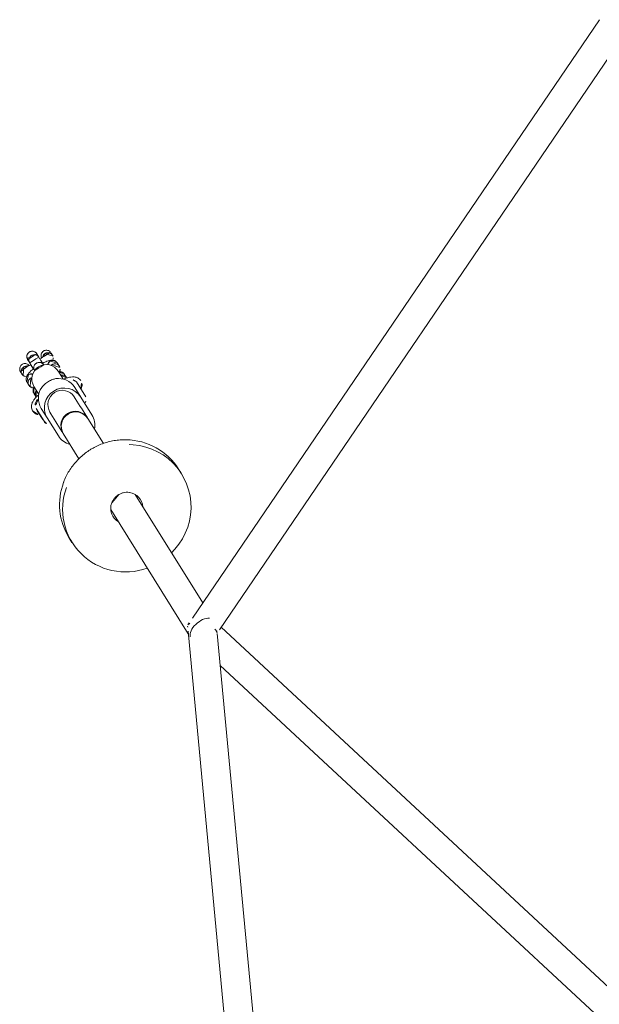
# Model space of a CAD drawing. Extents: x 5459245 to 5462690, y 5971016 to 5972523.
# Tile 103 of 136: x 5462452.841 to 5462453.164, y 5972211.743 to 5972212.29. Entities that reach past the tile are written whole.
import ezdxf

# ---------------------------------------------------------------- set-up
doc = ezdxf.new("R2010")
doc.units = 0
doc.layers.add('A_MAŁA ARCHITEKTURA', color=195, linetype='CONTINUOUS', lineweight=9)

# ---------------------------------------------------------------- blocks, each defined once
blk = doc.blocks.new('A$C43995eb0')
at = {"layer": 'A_MAŁA ARCHITEKTURA', "linetype": 'Continuous'}
for p, q in [((2913.06, 1049.05), (2830.82, 758.79)), ((2850.06, 768.02), (2928.45, 1044.69)), ((3224.42, 1006.17), (2834.96, 758.41)), ((2841.27, 743.46), (3233.01, 992.67)), ((2832.54, 758.58), (2437.89, 808.14)), ((2434.32, 792.46), (2833.7, 742.31)), ((2823.47, 743.59), (2786.88, 682.62)), ((2800.6, 674.39), (2842.53, 744.26)), ((2836.86, 741.91), (2838.15, 741.75)), ((2838.81, 741.9), (2839.38, 742.26)), ((2764.99, 700.45), (2763.38, 697.77)), ((2787.6, 683.81), (2786.96, 683.38)), ((2825.03, 660.78), (2826.64, 663.47)), ((2769.71, 654), (2761.25, 639.9)), ((2758.48, 641.1), (2752.44, 631.04)), ((2774.97, 631.66), (2783.43, 645.77)), ((2760.49, 638.64), (2757.82, 634.17)), ((2761.03, 639.54), (2760.49, 638.64)), ((2760.49, 638.64), (2761.03, 639.54)), ((2761.25, 639.9), (2761.03, 639.54)), ((2745.94, 625), (2751.09, 633.58)), ((2752.44, 631.04), (2749.22, 625.67)), ((2751.13, 633.49), (2751.09, 633.58)), ((2757.22, 633.19), (2754.54, 628.72)), ((2757.82, 634.17), (2757.22, 633.19)), ((2757.22, 633.19), (2757.82, 634.17)), ((2771.3, 619.72), (2777.34, 629.79)), ((2771.54, 625.94), (2774.21, 630.41)), ((2774.21, 630.41), (2774.75, 631.31)), ((2774.21, 630.41), (2774.75, 631.31)), ((2774.75, 631.31), (2774.97, 631.66)), ((2745.94, 625), (2746.04, 625)), ((2754.54, 628.72), (2754, 627.82)), ((2768.26, 620.49), (2770.94, 624.95)), ((2770.94, 624.95), (2771.54, 625.94)), ((2770.94, 624.95), (2771.54, 625.94)), ((2746.38, 618.99), (2745.22, 617.05)), ((2767.72, 619.59), (2768.26, 620.49)), ((2771.3, 619.72), (2768.08, 614.35)), ((2773.73, 618.98), (2769.48, 611.89)), ((2747.84, 617.55), (2745.39, 613.46)), ((2747.99, 617.8), (2747.84, 617.55)), ((2770.2, 612.96), (2773.13, 617.84)), ((2773.13, 617.84), (2773.1, 617.93)), ((2742.63, 612.73), (2741.46, 610.79)), ((2759.11, 605.23), (2761.56, 609.32)), ((2761.56, 609.32), (2761.71, 609.57)), ((2762.35, 606.77), (2763.52, 608.71)), ((2770.1, 612.94), (2770.2, 612.96)), ((2738.87, 606.47), (2738.07, 605.14)), ((2745.95, 604.68), (2745.6, 603.82)), ((2758.6, 600.51), (2759.76, 602.45)), ((2743.27, 600.21), (2742.13, 598.32)), ((2747.28, 595.23), (2748.41, 597.12)), ((2750.33, 600.74), (2751.09, 601.59)), ((2755.21, 594.86), (2756, 596.18))]:
    blk.add_line(p, q, dxfattribs=at)
at = {"layer": 'A_MAŁA ARCHITEKTURA', "linetype": 'Continuous', "flags": 128}
for points in [[(2806.59, 715.46), (2804.01, 716.22), (2800.51, 716.92), (2796.96, 717.28), (2793.4, 717.28), (2789.86, 716.94), (2786.38, 716.25), (2782.99, 715.21), (2779.74, 713.85), (2776.64, 712.17), (2773.73, 710.19), (2771.04, 707.92), (2768.6, 705.41), (2766.43, 702.65), (2764.55, 699.69), (2762.98, 696.56), (2761.74, 693.28), (2760.84, 689.89), (2760.28, 686.42), (2760.08, 682.9), (2760.23, 679.38), (2760.74, 675.88), (2761.59, 672.44), (2762.79, 669.1), (2763.72, 667.04)], [(2801.24, 674.81), (2801.26, 674.96), (2801.32, 675.58)]]:
    blk.add_lwpolyline(points, dxfattribs=at)
at = {"layer": 'A_MAŁA ARCHITEKTURA', "linetype": 'Continuous'}
for centre, radius, start, end in [((2796.64, 681.54), 34.94, 276.7666, 47.3484), ((2793.46, 679.89), 34.99, 149.2657, 206.3567), ((2795.55, 682.12), 8.68, 121.3528, 199.2901), ((2796.08, 681.8), 8.68, 275.7605, 356.7378), ((2795.18, 678.81), 34.87, 276.5366, 328.8772), ((2767.59, 635.61), 10.64, 104.9374, 148.9112), ((2767.96, 635.54), 8, 150.01, 328.0625), ((2768.18, 635.9), 7.99, 150.0436, 269.5265), ((2768.18, 635.9), 8, 150.01, 328.0625), ((2768.19, 635.24), 10.65, 329.1835, 13.1129), ((2761.97, 625.54), 11, 150.032, 328.0405), ((2753.95, 630.85), 3.86, 80.2732, 136.8654), ((2768.3, 635.71), 7.8, 268.5904, 328.7806), ((2749.7, 623.76), 3.87, 161.207, 239.1116), ((2758.46, 620.19), 10.75, 149.3428, 215.1988), ((2760.93, 623.82), 8, 150.0234, 328.0491), ((2770.42, 620.97), 3.86, 329.0362, 37.7993), ((2752.25, 609.34), 8, 149.0362, 329.0362), ((2758.89, 619.93), 10.75, 262.8737, 328.7297), ((2766.16, 613.88), 3.87, 238.9609, 329.0362)]:
    blk.add_arc(centre, radius, start, end, dxfattribs=at)
for major_axis, ratio, start_param, end_param in [((-1.85, 8.24), 0.334314, 0.119851, 0.938405), ((-1.85, 8.24), 0.334314, 0.494729, 0.938405), ((-1.85, 8.24), 0.334314, 0.119851, 0.494729), ((7.39, -3.2), 0.551782, 3.668665, 6.040893), ((7.39, -3.2), 0.551782, 3.668665, 4.855001), ((7.39, -3.2), 0.551782, 4.855001, 6.040893), ((-1.85, 8.24), 0.334314, 2.652377, 3.261444), ((-1.85, 8.24), 0.334314, 2.652377, 3.261444)]:
    blk.add_ellipse((2836.64, 750), major_axis=major_axis, ratio=ratio, start_param=start_param, end_param=end_param, dxfattribs=at)
for points, knots in [([(2790.93, 674.69), (2790.71, 674.85), (2790.04, 675.32), (2789.03, 676.3), (2788.08, 677.67), (2787.52, 678.7), (2787.38, 679.26), (2787.37, 679.3)], [0, 0, 0, 0, 0.135014, 0.417343, 0.699997, 0.982821, 1, 1, 1, 1]), ([(2796.98, 673.22), (2796.59, 673.18), (2795.63, 673.08), (2794.11, 673.3), (2792.53, 673.78), (2791.49, 674.32), (2790.99, 674.65), (2790.93, 674.69)], [0, 0, 0, 0, 0.190286, 0.454382, 0.718109, 0.967661, 1, 1, 1, 1]), ([(2762.12, 664.32), (2762.24, 664.06), (2762.82, 662.78), (2764.14, 660.62), (2766.07, 657.87), (2768.27, 655.32), (2770.7, 652.98), (2772.84, 651.25), (2774.18, 650.33), (2774.59, 650.05)], [0, 0, 0, 0, 0.045241, 0.220606, 0.395997, 0.571412, 0.746848, 0.922302, 1, 1, 1, 1]), ([(2774.59, 650.05), (2775.1, 649.72), (2776.55, 648.78), (2779.07, 647.44), (2782.18, 646.11), (2785.39, 645.09), (2788.68, 644.36), (2792.02, 643.93), (2795.37, 643.85), (2797.75, 643.93), (2798.97, 644.12), (2799.1, 644.15)], [0, 0, 0, 0, 0.070514, 0.20109, 0.331702, 0.462312, 0.592917, 0.723515, 0.854101, 0.984673, 1, 1, 1, 1]), ([(2744.26, 626.86), (2744, 626.17), (2743.52, 624.9), (2744, 622.81), (2744.95, 621.09), (2746.14, 619.71), (2747.11, 618.74), (2747.81, 618.17), (2747.97, 618.04)], [0, 0, 0, 0, 0.240519, 0.443208, 0.608485, 0.774062, 0.947888, 1, 1, 1, 1]), ([(2748.42, 629.14), (2747.94, 629.13), (2747.12, 629.12), (2745.43, 628.37), (2744.71, 627.45), (2744.26, 626.87)], [0, 0, 0, 0, 0.335549, 0.579477, 1, 1, 1, 1]), ([(2746.68, 615.61), (2746.54, 615.77), (2746.19, 616.19), (2745.95, 617.06), (2745.97, 618.07), (2746.25, 618.83), (2746.53, 619.19), (2746.61, 619.3)], [0, 0, 0, 0, 0.155327, 0.404055, 0.652741, 0.90138, 1, 1, 1, 1]), ([(2743.67, 608.64), (2743.66, 608.65), (2743.64, 608.66), (2743.58, 608.69), (2743.41, 608.81), (2742.99, 609.15), (2742.49, 609.83), (2742.18, 610.8), (2742.21, 611.81), (2742.52, 612.58), (2742.9, 613.15), (2743.18, 613.35), (2743.32, 613.46)], [0, 0, 0, 0, 0.007004, 0.012304, 0.033511, 0.118602, 0.290565, 0.465918, 0.64124, 0.816529, 0.903218, 1, 1, 1, 1]), ([(2745.13, 614.16), (2745.03, 614.16), (2744.57, 614.16), (2743.92, 613.91), (2743.47, 613.6), (2743.23, 613.44)], [0, 0, 0, 0, 0.1142362, 0.5422741, 1, 1, 1, 1]), ([(2745.52, 613.68), (2745.52, 613.69), (2745.26, 613.91), (2744.97, 614.56), (2744.75, 615.53), (2744.9, 616.36), (2745.1, 616.86), (2745.21, 617.02), (2745.23, 617.06)], [0, 0, 0, 0, 0.006506, 0.281173, 0.555807, 0.830388, 0.966176, 1, 1, 1, 1]), ([(2744.88, 616.18), (2744.84, 615.79), (2744.77, 614.98), (2745.05, 614.06), (2745.39, 613.57), (2745.45, 613.48)], [0, 0, 0, 0, 0.434533, 0.898875, 1, 1, 1, 1]), ([(2757.56, 609.27), (2756.8, 609.47), (2755.28, 609.87), (2752.9, 611.09), (2750.99, 612.57), (2750.07, 613.57), (2749.68, 614)], [0, 0, 0, 0, 0.266006, 0.531719, 0.802227, 1, 1, 1, 1]), ([(2771.47, 610.55), (2771.77, 611.22), (2772.24, 612.28), (2772.11, 614.12), (2771.73, 614.86), (2771.51, 615.28)], [0, 0, 0, 0, 0.4205226, 0.6644511, 1, 1, 1, 1]), ([(2741.37, 607.89), (2741.28, 607.9), (2740.82, 607.9), (2740.16, 607.65), (2739.71, 607.34), (2739.48, 607.18)], [0, 0, 0, 0, 0.114236, 0.542274, 1, 1, 1, 1]), ([(2741.12, 609.92), (2741.08, 609.53), (2741, 608.71), (2741.45, 607.48), (2742.25, 606.3), (2743.23, 605.28), (2744.24, 604.4), (2745.01, 603.81), (2745.43, 603.51), (2745.54, 603.43)], [0, 0, 0, 0, 0.171493, 0.35475, 0.535222, 0.70431, 0.844724, 0.95941, 1, 1, 1, 1]), ([(2742.54, 606.76), (2742.53, 606.77), (2742.23, 606.95), (2741.7, 607.4), (2741.19, 608.28), (2741, 609.28), (2741.14, 610.1), (2741.34, 610.6), (2741.45, 610.76), (2741.48, 610.8)], [0, 0, 0, 0, 0.008575, 0.223306, 0.438036, 0.652739, 0.867401, 0.973557, 1, 1, 1, 1]), ([(2743.67, 608.64), (2743.68, 608.63), (2743.7, 608.62), (2743.76, 608.59), (2743.94, 608.49), (2744.18, 608.36), (2744.4, 608.33), (2744.45, 608.33)], [0, 0, 0, 0, 0.047238, 0.082991, 0.226027, 0.799963, 1, 1, 1, 1]), ([(2760.38, 607.34), (2760.38, 607.34), (2760.71, 607.22), (2761.42, 607.28), (2762.38, 607.56), (2763.06, 608.07), (2763.45, 608.59), (2763.63, 608.88), (2763.69, 609.04), (2763.69, 609.05)], [0, 0, 0, 0, 0.005868, 0.253594, 0.501291, 0.74894, 0.871409, 0.993867, 1, 1, 1, 1]), ([(2761.8, 609.72), (2762.04, 609.62), (2762.92, 609.25), (2764.27, 608.83), (2766.04, 608.43), (2768.01, 608.4), (2770.08, 608.97), (2770.98, 609.99), (2771.46, 610.54)], [0, 0, 0, 0, 0.063293, 0.235068, 0.398693, 0.562019, 0.762318, 1, 1, 1, 1]), ([(2742.97, 601.72), (2742.95, 601.69), (2742.73, 601.38), (2742.13, 600.92), (2741.15, 600.54), (2740.1, 600.53), (2739.13, 600.86), (2738.34, 601.5), (2737.81, 602.35), (2737.58, 603.34), (2737.66, 604.32), (2737.96, 604.88), (2738.1, 605.13)], [0, 0, 0, 0, 0.011545, 0.127061, 0.24233, 0.355428, 0.466005, 0.574863, 0.6835, 0.793452, 0.905702, 1, 1, 1, 1]), ([(2739.91, 602.38), (2739.9, 602.39), (2739.88, 602.4), (2739.83, 602.43), (2739.65, 602.55), (2739.24, 602.89), (2738.73, 603.57), (2738.43, 604.53), (2738.45, 605.55), (2738.76, 606.32), (2739.14, 606.89), (2739.42, 607.09), (2739.57, 607.2)], [0, 0, 0, 0, 0.007004, 0.012304, 0.033511, 0.118602, 0.290565, 0.465918, 0.64124, 0.816529, 0.903218, 1, 1, 1, 1]), ([(2739.91, 602.38), (2739.92, 602.37), (2739.95, 602.36), (2740, 602.33), (2740.19, 602.22), (2740.68, 602.01), (2741.49, 601.9), (2742.19, 601.94), (2742.48, 602.1), (2742.48, 602.11)], [0, 0, 0, 0, 0.014984, 0.026325, 0.071697, 0.253753, 0.621674, 0.99688, 1, 1, 1, 1]), ([(2742.54, 606.76), (2742.55, 606.76), (2742.86, 606.58), (2743.51, 606.35), (2744.34, 606.28), (2744.78, 606.44), (2744.91, 606.49)], [0, 0, 0, 0, 0.016369, 0.426278, 0.836188, 1, 1, 1, 1]), ([(2745.77, 604.38), (2745.48, 603.9), (2744.77, 602.71), (2744, 601.44), (2743.46, 600.53), (2743.3, 600.26), (2743.21, 600.12)], [0, 0, 0, 0, 0.2352395, 0.583133, 0.7830901, 1, 1, 1, 1]), ([(2745.89, 604.58), (2745.88, 604.57), (2745.71, 604.27), (2745.47, 603.62), (2745.45, 602.61), (2745.78, 601.64), (2746.3, 600.97), (2746.83, 600.56), (2747.27, 600.32), (2747.9, 600.1), (2748.75, 600.02), (2749.74, 600.27), (2750.51, 600.79), (2750.89, 601.26), (2751.03, 601.48), (2751.04, 601.49)], [0, 0, 0, 0, 0.004287, 0.111621, 0.218955, 0.326276, 0.433577, 0.48664, 0.539698, 0.592756, 0.700028, 0.807313, 0.914638, 0.995713, 1, 1, 1, 1]), ([(2755.66, 601.44), (2755.67, 601.44), (2755.98, 601.26), (2756.63, 601.02), (2757.66, 600.99), (2758.63, 601.3), (2759.3, 601.81), (2759.7, 602.33), (2759.93, 602.76), (2760.08, 603.12), (2760.09, 603.35), (2760.09, 603.42)], [0, 0, 0, 0, 0.006983, 0.181851, 0.356718, 0.531564, 0.706376, 0.792825, 0.879266, 0.965708, 1, 1, 1, 1]), ([(2759.17, 605.34), (2759.51, 605.33), (2760.21, 605.3), (2761.07, 605.58), (2761.52, 605.9), (2761.75, 606.06)], [0, 0, 0, 0, 0.302665, 0.639647, 1, 1, 1, 1]), ([(2759.24, 605.45), (2759.25, 605.45), (2759.57, 605.32), (2760.28, 605.38), (2761.24, 605.64), (2761.9, 606.16), (2762.24, 606.57), (2762.34, 606.75), (2762.36, 606.79)], [0, 0, 0, 0, 0.006506, 0.281173, 0.555807, 0.830388, 0.966176, 1, 1, 1, 1]), ([(2760.1, 603.32), (2760.15, 603.71), (2760.25, 604.39), (2759.97, 605.06), (2759.85, 605.34)], [0, 0, 0, 0, 0.582529, 1, 1, 1, 1]), ([(2742.13, 598.32), (2742.13, 598.31), (2741.95, 598.01), (2741.71, 597.36), (2741.7, 596.35), (2742.02, 595.38), (2742.54, 594.71), (2743.07, 594.29), (2743.51, 594.06), (2744.14, 593.83), (2744.99, 593.76), (2745.98, 594.01), (2746.76, 594.53), (2747.14, 594.99), (2747.27, 595.22), (2747.28, 595.23)], [0, 0, 0, 0, 0.004287, 0.111621, 0.218955, 0.326276, 0.433577, 0.48664, 0.539698, 0.592756, 0.700028, 0.807313, 0.914638, 0.995713, 1, 1, 1, 1]), ([(2742.19, 598.41), (2742.05, 598.11), (2741.77, 597.55), (2741.7, 596.68), (2741.81, 595.97), (2742.06, 595.3), (2742.41, 594.78), (2742.89, 594.34), (2743.45, 594.01), (2744.12, 593.81), (2744.91, 593.78), (2745.73, 593.95), (2746.65, 594.42), (2747.1, 595.01), (2747.34, 595.33)], [0, 0, 0, 0, 0.10235, 0.19191, 0.267115, 0.328425, 0.415143, 0.467539, 0.525957, 0.620553, 0.688751, 0.774374, 0.878822, 1, 1, 1, 1]), ([(2742.5, 601.99), (2742.51, 601.97), (2742.53, 601.91), (2742.83, 601.78), (2743.26, 601.6), (2743.74, 601.38), (2743.92, 601.29)], [0, 0, 0, 0, 0.193014, 0.400775, 0.778519, 1, 1, 1, 1]), ([(2743.26, 600.2), (2743.25, 600.19), (2743.08, 599.89), (2742.85, 599.26), (2742.84, 598.25), (2743.17, 597.29), (2743.69, 596.62), (2744.22, 596.21), (2744.66, 595.97), (2745.29, 595.75), (2746.14, 595.67), (2747.12, 595.91), (2747.89, 596.42), (2748.26, 596.88), (2748.4, 597.1), (2748.41, 597.11)], [0, 0, 0, 0, 0.004286, 0.111621, 0.218955, 0.326276, 0.433577, 0.48664, 0.539698, 0.592756, 0.700028, 0.807313, 0.914638, 0.995714, 1, 1, 1, 1]), ([(2748.36, 597.03), (2748.44, 597.17), (2748.61, 597.44), (2749.15, 598.35), (2749.92, 599.63), (2750.63, 600.81), (2750.91, 601.29)], [0, 0, 0, 0, 0.21691, 0.416867, 0.764761, 1, 1, 1, 1]), ([(2749.06, 598.19), (2749.33, 597.99), (2749.79, 597.64), (2750.17, 597.28), (2750.31, 597.16), (2750.35, 597.17), (2750.37, 597.17)], [0, 0, 0, 0, 0.3620313, 0.622948, 0.7958958, 1, 1, 1, 1]), ([(2755.19, 594.87), (2755.16, 594.81), (2755, 594.43), (2754.4, 593.91), (2753.46, 593.42), (2752.41, 593.3), (2751.41, 593.53), (2750.56, 594.08), (2749.93, 594.87), (2749.61, 595.83), (2749.58, 596.77), (2749.8, 597.3), (2749.9, 597.53)], [0, 0, 0, 0, 0.020385, 0.136863, 0.253073, 0.367441, 0.479254, 0.588986, 0.697993, 0.807877, 0.919849, 1, 1, 1, 1]), ([(2750.45, 600.52), (2750.78, 600.36), (2751.43, 600.05), (2752.32, 599.69), (2753.36, 599.31), (2754.81, 598.98), (2756.21, 599), (2757.32, 599.31), (2757.76, 599.63), (2757.99, 599.8)], [0, 0, 0, 0, 0.1149207, 0.2278791, 0.3360907, 0.49716, 0.7200043, 0.8553103, 1, 1, 1, 1]), ([(2751.91, 595.18), (2751.89, 595.19), (2751.59, 595.37), (2751.08, 595.83), (2750.59, 596.59), (2750.52, 597.12), (2750.49, 597.33)], [0, 0, 0, 0, 0.015004, 0.390732, 0.766461, 1, 1, 1, 1]), ([(2751.91, 595.18), (2751.92, 595.18), (2752.22, 595), (2752.88, 594.76), (2753.9, 594.73), (2754.87, 595.04), (2755.54, 595.55), (2755.95, 596.07), (2756.17, 596.5), (2756.33, 596.86), (2756.33, 597.09), (2756.34, 597.16)], [0, 0, 0, 0, 0.006983, 0.181851, 0.356718, 0.531564, 0.706376, 0.792825, 0.879266, 0.965708, 1, 1, 1, 1]), ([(2754.54, 599.57), (2754.52, 599.57), (2754.23, 599.76), (2753.72, 600.22), (2753.26, 600.94), (2753.2, 601.41), (2753.18, 601.55)], [0, 0, 0, 0, 0.016173, 0.421171, 0.82617, 1, 1, 1, 1]), ([(2754.54, 599.57), (2754.55, 599.56), (2754.85, 599.38), (2755.5, 599.13), (2756.51, 599.09), (2757.48, 599.39), (2758.14, 599.9), (2758.48, 600.31), (2758.58, 600.49), (2758.6, 600.52)], [0, 0, 0, 0, 0.008575, 0.223306, 0.438036, 0.652739, 0.867401, 0.973557, 1, 1, 1, 1]), ([(2755.66, 601.44), (2755.65, 601.45), (2755.42, 601.59), (2755.24, 601.77), (2755.06, 601.95)], [0, 0, 0, 0, 0.050898, 1, 1, 1, 1]), ([(2756.34, 597.05), (2756.4, 597.45), (2756.49, 598.13), (2756.21, 598.8), (2756.09, 599.08)], [0, 0, 0, 0, 0.582529, 1, 1, 1, 1])]:
    blk.add_open_spline(points, degree=3, knots=knots, dxfattribs=at)

msp = doc.modelspace()

# ---------------------------------------------------------------- block references
at = {"layer": 'A_MAŁA ARCHITEKTURA', "xscale": 0.001, "yscale": 0.001, "zscale": 0.001, "rotation": 242.9301705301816}
msp.add_blockref('A$C43995eb0', (5462453.5658, 5972214.81866), dxfattribs=at)

doc.saveas('drawing.dxf')
